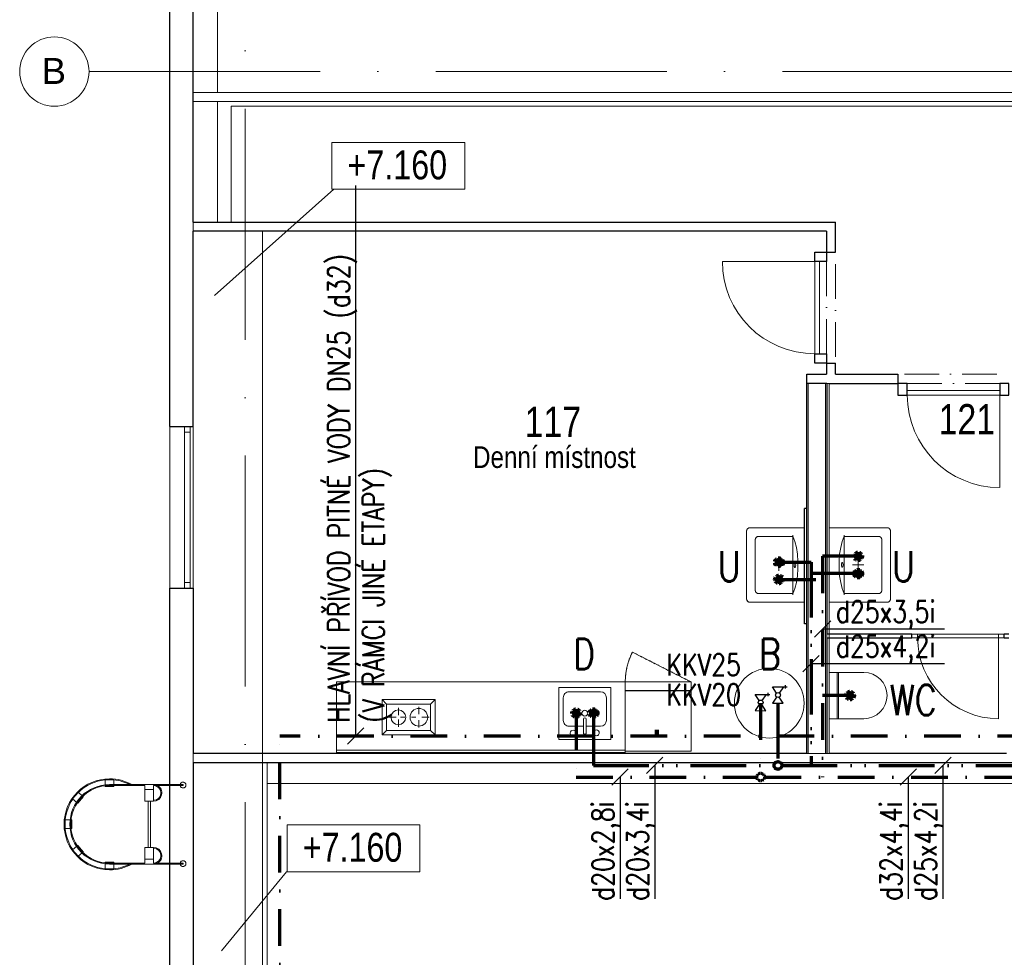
# Model space of a CAD drawing. Header units: millimetres. Extents: x -34728 to 839610, y -480656 to 464976.
# Tile 23 of 69: x 51856 to 60377, y 35121 to 43235. Entities that reach past the tile are written whole.
import ezdxf
from ezdxf.enums import TextEntityAlignment as Align

# ---------------------------------------------------------------- set-up
doc = ezdxf.new("R2010")
doc.units = ezdxf.units.MM
for name, pattern in [('A_CARA_07', [7, 5, -2]), ('ACAD_ISO12W100', [21, 12, -3, 0, -3, 0, -3]), ('ČERCHOVANÁ', [25.4, 12.7, -6.35, 0, -6.35]), ('Čerchovaná 20mm', [3000, 2000, -500, 0, -500]), ('Čerchovaná 3mm', [500, 300, -100, 0, -100]), ('ČERCHOVANÁ2', [12.7, 6.35, -3.175, 0, -3.175])]:
    doc.linetypes.add(name, pattern=pattern)
doc.layers.get('0').update_dxf_attribs({"color": 9})
for name, color, linetype, lineweight in [('CA_DVERE', 9, 'Continuous', 13), ('CA_DVERE18', 9, 'Continuous', 9), ('CA_DVERE25', 9, 'Continuous', 9), ('CA_DVERE_NEVHRA1', 9, 'Čerchovaná 3mm', 13), ('CA_KOTY', 9, 'Continuous', 9), ('CA_OKNA25', 9, 'Continuous', 13), ('CA_OSY', 9, 'ČERCHOVANÁ', 9), ('CA_PODLAHA25', 9, 'Continuous', 13), ('CA_POHHRA25', 9, 'Continuous', 13), ('CA_REZY', 9, 'Continuous', 25), ('CA_TEXT25', 9, 'Continuous', 9), ('CA_TEXT35', 9, 'Continuous', 9), ('CA_ZARIZPRED', 5, 'Continuous', 13), ('KCE POD', 9, 'Continuous', 25), ('KOTY', 3, 'Continuous', 25), ('TEXT25', 3, 'Continuous', 25), ('TEXT35', 1, 'Continuous', 35), ('z-svoda', 160, 'ČERCHOVANÁ2', 70), ('z-tepla', 240, 'ACAD_ISO12W100', 70)]:
    doc.layers.add(name, color=color, linetype=linetype, lineweight=lineweight)
doc.layers.add('Z-armatury', color=3, linetype='Continuous')
doc.styles.add('ARIAL', font='arial.ttf', dxfattribs={"width": 0.9})
doc.styles.add('Arial_1', font='arial.ttf', dxfattribs={"height": 450})
doc.styles.add('Arial_3', font='arial.ttf', dxfattribs={"width": 0.8, "height": 250})
doc.styles.add('Arial_4', font='arial.ttf', dxfattribs={"width": 0.8, "height": 350})
doc.styles.add('ROMANS', font='romans', dxfattribs={"width": 0.8})

# ---------------------------------------------------------------- blocks, each defined once
blk = doc.blocks.new('A$C23fc3b58')
at = {"layer": 'z-svoda', "ltscale": 3}
h = blk.add_hatch(color=256, dxfattribs=at)
h.dxf.hatch_style = 1
h.paths.add_polyline_path([(-37.5, 0, 1), (37.5, 0, 1)])
blk.add_circle((0, 0), 37.5, dxfattribs=at)
blk = doc.blocks.new('A$Ca77da7da')
at = {"layer": 'z-svoda', "ltscale": 3}
h = blk.add_hatch(color=256, dxfattribs=at)
h.dxf.hatch_style = 1
h.paths.add_polyline_path([(-112.5, 0, 1), (-37.5, 0, 1)])
at = {"layer": 'z-tepla', "ltscale": 2}
h = blk.add_hatch(color=256, dxfattribs=at)
h.dxf.hatch_style = 1
h.paths.add_polyline_path([(37.5, 0, 1), (112.5, 0, 1)])
at = {"layer": 'z-svoda', "ltscale": 3}
blk.add_circle((-75, 0), 37.5, dxfattribs=at)
at = {"layer": 'z-tepla', "ltscale": 2}
blk.add_circle((75, 0), 37.5, dxfattribs=at)
blk = doc.blocks.new('*U60')
at = {"color": 0, "linetype": 'ByBlock', "ltscale": 10}
for p, q in [((0, 41.25), (0, -41.25)), ((46.851074, 10.328292), (0, 41.25)), ((78.148927, 10.328292), (125, 41.25)), ((125, 41.25), (125, -41.25)), ((0, -41.25), (46.851074, -10.328292)), ((125, -41.25), (78.148927, -10.328292))]:
    blk.add_line(p, q, dxfattribs=at)
blk.add_circle((62.5, 0), 18.75, dxfattribs=at)
blk = doc.blocks.new('A$C151D04A8')
at = {"layer": 'Z-armatury', "ltscale": 10}
for p, q in [((38.9, -117.1), (66.6, -117.1)), ((52.8, -129.5), (52.8, -104.7))]:
    blk.add_line(p, q, dxfattribs=at)
at = {"layer": 'Z-armatury', "ltscale": 10, "xscale": -0.9375000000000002, "yscale": 0.9375000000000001, "zscale": 0.9374999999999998, "rotation": 90.11249089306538}
blk.add_blockref('*U60', (0, 0), dxfattribs=at)
blk = doc.blocks.new('Waschbecken 02 645 x 550 - Waschbecken-807663-PŮDORYS _6_160  _ vestvek V1')
at = {"layer": 'CA_ZARIZPRED'}
for p, q in [((-200, 250), (-200, 150)), ((103.2, 172.3), (103.2, 167.7)), ((143.2, 167.7), (143.2, 172.3)), ((445.8, 150), (445.8, 250)), ((-200, 150), (-200, -220)), ((-135, 150), (-125.6, 150)), ((-125, 150), (-125.3, 150)), ((-125, -145), (-125, 150)), ((370.8, 150), (-125, 150)), ((370.8, 150), (370.8, -145)), ((371.1, 150), (370.8, 150)), ((371.4, 150), (380.8, 150)), ((445.8, -220), (445.8, 150)), ((72.9, 30), (172.9, 30)), ((122.9, -20), (122.9, 80)), ((-170, -250), (415.8, -250)), ((340.8, -175), (-95, -175))]:
    blk.add_line(p, q, dxfattribs=at)
at = {"layer": 'CA_ZARIZPRED', "flags": 128}
for points in [[(-125.6, 150), (-80.9, 167.1), (-28.5, 180.6), (29.7, 189.9), (91.4, 194.6), (154.4, 194.6), (216.1, 189.9), (274.3, 180.6), (326.7, 167.1), (371.4, 150)], [(-95, -175), (-96.2, -175), (-97.4, -174.9), (-98.6, -174.8), (-99.8, -174.6), (-101, -174.4), (-102.1, -174.1), (-103.3, -173.8), (-104.4, -173.5), (-105.6, -173.1), (-106.7, -172.6), (-107.8, -172.1), (-108.9, -171.6), (-109.9, -171), (-110.9, -170.4), (-111.9, -169.8), (-112.9, -169.1), (-113.9, -168.3), (-114.8, -167.6), (-115.7, -166.7), (-116.5, -165.9), (-117.3, -165), (-118.1, -164.1), (-118.9, -163.2), (-119.6, -162.2), (-120.2, -161.2), (-120.9, -160.2), (-121.5, -159.1), (-122, -158.1), (-122.5, -157), (-123, -155.9), (-123.4, -154.7), (-123.7, -153.6), (-124.1, -152.4), (-124.3, -151.3), (-124.6, -150.1), (-124.7, -148.9), (-124.9, -147.7), (-125, -146.5), (-125, -145.3), (-125, -145)], [(370.8, -145), (370.8, -146.2), (370.7, -147.4), (370.6, -148.6), (370.4, -149.8), (370.2, -151), (369.9, -152.1), (369.6, -153.3), (369.3, -154.4), (368.9, -155.6), (368.4, -156.7), (367.9, -157.8), (367.4, -158.9), (366.8, -159.9), (366.2, -160.9), (365.5, -161.9), (364.8, -162.9), (364.1, -163.9), (363.3, -164.8), (362.5, -165.7), (361.7, -166.5), (360.8, -167.3), (359.9, -168.1), (359, -168.9), (358, -169.6), (357, -170.2), (356, -170.9), (354.9, -171.5), (353.9, -172), (352.8, -172.5), (351.7, -173), (350.5, -173.4), (349.4, -173.7), (348.2, -174.1), (347.1, -174.3), (345.9, -174.6), (344.7, -174.7), (343.5, -174.9), (342.3, -175), (341.1, -175), (340.8, -175)], [(-200, -220), (-200, -221.2), (-199.9, -222.4), (-199.8, -223.6), (-199.6, -224.8), (-199.4, -226), (-199.1, -227.1), (-198.8, -228.3), (-198.5, -229.4), (-198.1, -230.6), (-197.6, -231.7), (-197.1, -232.8), (-196.6, -233.9), (-196, -234.9), (-195.4, -235.9), (-194.8, -236.9), (-194.1, -237.9), (-193.3, -238.9), (-192.6, -239.8), (-191.7, -240.7), (-190.9, -241.5), (-190, -242.3), (-189.1, -243.1), (-188.2, -243.9), (-187.2, -244.6), (-186.2, -245.2), (-185.2, -245.9), (-184.1, -246.5), (-183.1, -247), (-182, -247.5), (-180.9, -248), (-179.7, -248.4), (-178.6, -248.7), (-177.4, -249.1), (-176.3, -249.3), (-175.1, -249.6), (-173.9, -249.7), (-172.7, -249.9), (-171.5, -250), (-170.3, -250), (-170, -250)], [(415.8, -250), (417, -250), (418.2, -249.9), (419.4, -249.8), (420.6, -249.6), (421.7, -249.4), (422.9, -249.1), (424.1, -248.8), (425.2, -248.5), (426.4, -248.1), (427.5, -247.6), (428.6, -247.1), (429.6, -246.6), (430.7, -246), (431.7, -245.4), (432.7, -244.8), (433.7, -244.1), (434.6, -243.3), (435.6, -242.6), (436.5, -241.7), (437.3, -240.9), (438.1, -240), (438.9, -239.1), (439.7, -238.2), (440.4, -237.2), (441, -236.2), (441.7, -235.2), (442.2, -234.1), (442.8, -233.1), (443.3, -232), (443.7, -230.9), (444.2, -229.7), (444.5, -228.6), (444.8, -227.4), (445.1, -226.3), (445.3, -225.1), (445.5, -223.9), (445.7, -222.7), (445.7, -221.5), (445.8, -220.3), (445.8, -220)]]:
    blk.add_lwpolyline(points, dxfattribs=at)
at = {"layer": 'CA_ZARIZPRED'}
for centre, start, end in [((-95, -145), 180, 195), ((340.8, -145), 345, 0), ((-170, -220), 180, 195), ((-170, -220), 210, 225), ((-170, -220), 255, 270), ((-95, -145), 255, 270), ((340.8, -145), 270, 285), ((415.8, -220), 270, 285), ((415.8, -220), 300.3334, 315), ((415.8, -220), 345, 0)]:
    blk.add_arc(centre, 30, start, end, dxfattribs=at)
for start_param, end_param in [(3.142504, 6.284097), (0.000912, 3.142504)]:
    blk.add_ellipse((123.2, 167.7), major_axis=(-20, 0), ratio=0.352391, start_param=start_param, end_param=end_param, dxfattribs=at)
blk = doc.blocks.new('M_Chladnička - 600 x 660mm-807744-PŮDORYS _6_160  _ vestvek V1')
at = {"layer": 'CA_ZARIZPRED', "color": 9}
for p, q in [((-338.8, -257.6), (-338.8, 266.2)), ((-338.8, 266.2), (231.2, 266.2)), ((231.2, 266.2), (231.2, -257.6)), ((231.2, -257.6), (-338.8, -257.6)), ((-338.8, -257.6), (-338.8, -333.8)), ((231.2, -257.6), (-338.8, -257.6)), ((231.2, -260.8), (-338.8, -260.8)), ((-338.8, -260.8), (-338.8, -333.8)), ((-338.8, -333.8), (231.2, -333.8)), ((-338.8, -333.8), (231.2, -333.8)), ((231.2, -333.8), (231.2, -257.6)), ((231.2, -333.8), (231.2, -260.8))]:
    blk.add_line(p, q, dxfattribs=at)
at = {"layer": 'CA_ZARIZPRED', "color": 9, "linetype": 'A_CARA_07', "lineweight": 9}
blk.add_line((169.3, -592.1), (-338.8, -333.8), dxfattribs=at)
blk.add_arc((-338.8, -333.8), 570, 333.05584, 0, dxfattribs=at)
blk = doc.blocks.new('CZ-Dveře_otočné_jednokřídlé_OCZ - CZ-Dveře_otočné_jednokřídlé_900-2375230-PŮDORYS _6_160  _ vestvek V1')
at = {"layer": 'CA_DVERE18'}
blk.add_line((400, 140), (400, 940), dxfattribs=at)
blk.add_arc((400, 140), 800, 90, 180, dxfattribs=at)
at = {"layer": 'CA_DVERE25', "lineweight": 25}
for p, q in [((-480, 40), (-480, 140)), ((-480, 140), (-400, 140)), ((-400, 140), (-400, 40)), ((400, 40), (400, 140)), ((400, 140), (480, 140)), ((480, 140), (480, 40)), ((-400, 40), (-480, 40)), ((480, 40), (400, 40))]:
    blk.add_line(p, q, dxfattribs=at)
at = {"layer": 'CA_DVERE25'}
for p, q in [((-400, 100), (-400, 140)), ((-400, 140), (400, 140)), ((400, 100), (-400, 100)), ((400, 140), (400, 100))]:
    blk.add_line(p, q, dxfattribs=at)
at = {"layer": 'CA_DVERE_NEVHRA1'}
for p, q in [((-400, 40), (400, 40)), ((-425, -40), (425, -40))]:
    blk.add_line(p, q, dxfattribs=at)
blk = doc.blocks.new('Žebřík s ochrannou klecí - Standardní-1797128-PŮDORYS _6_160  _ vestvek V1')
at = {"layer": 'CA_ZARIZPRED', "color": 9}
for p, q in [((-219.4, 955), (-276.9, 906.8)), ((-219.4, 955), (-190.3, 920.3)), ((-37.5, 976.7), (-37.5, 1021.2)), ((37.5, 1021.2), (-37.5, 1021.2)), ((37.5, 971.2), (-37.5, 971.2)), ((-37.5, 971.2), (-37.5, 963.2)), ((-37.5, 963.2), (37.5, 963.2)), ((37.5, 1021.2), (37.5, 976.7)), ((37.5, 963.2), (37.5, 971.2)), ((190.3, 920.3), (219.4, 955)), ((276.8, 906.8), (219.4, 955)), ((-248.1, 872.5), (-276.9, 906.8)), ((-187.3, 916.7), (-244.7, 868.5)), ((-244.7, 868.5), (-239.6, 862.3)), ((-239.6, 862.3), (-182.1, 910.6)), ((-182.1, 910.6), (-187.3, 916.7)), ((187.2, 916.7), (182.1, 910.6)), ((182.1, 910.6), (239.6, 862.4)), ((244.7, 868.5), (187.2, 916.7)), ((239.6, 862.4), (244.7, 868.5)), ((276.8, 906.8), (248.1, 872.6)), ((-386, 672.7), (-340.6, 672.7)), ((-386, 672.7), (-386, 597.7)), ((-344, 597.7), (-386, 597.7)), ((-344, 635.2), (-344, 0)), ((-328, 672.7), (-336, 672.7)), ((-336, 672.7), (-336, 597.7)), ((-336, 330.2), (-336, 635.2)), ((-336, 597.7), (-328, 597.7)), ((-328, 597.7), (-328, 672.7)), ((336, 672.7), (326, 672.7)), ((326, 672.7), (326, 597.7)), ((326, 597.7), (336, 597.7)), ((336, 597.7), (336, 672.7)), ((336, 635.2), (336, 330.2)), ((340.6, 672.7), (386, 672.7)), ((344, 0), (344, 635.2)), ((386, 597.7), (344, 597.7)), ((386, 597.7), (386, 672.7)), ((-301.6, 330.2), (-336, 330.2)), ((-301.6, 255.2), (-301.6, 330.2)), ((-301.6, 330.2), (-200, 330.2)), ((-200, 330.2), (-200, 255.2)), ((200, 302.7), (-200, 302.7)), ((-200, 282.7), (200, 282.7)), ((200, 330.2), (301.6, 330.2)), ((200, 330.2), (200, 255.2)), ((336, 330.2), (301.6, 330.2)), ((301.6, 330.2), (301.6, 255.2)), ((-336, 0), (-336, 255.2)), ((-336, 255.2), (-301.6, 255.2)), ((-200, 255.2), (-301.6, 255.2)), ((301.6, 255.2), (200, 255.2)), ((301.6, 255.2), (336, 255.2)), ((336, 255.2), (336, 0)), ((-336, 0), (-344, 0)), ((336, 0), (344, 0))]:
    blk.add_line(p, q, dxfattribs=at)
for centre, radius, start, end in [((0, 635.2), 394, 360, 180), ((0, 635.2), 344, 0, 180), ((0, 635.2), 336, 0, 180), ((0, 635.2), 386, 95.59421, 124.41063), ((0, 635.2), 336, 105.72409, 105.88235), ((0, 635.2), 386, 55.59421, 84.40579), ((0, 635.2), 386, 135.59905, 174.40579), ((0, 635.2), 386, 5.59421, 44.40579), ((0, 635.2), 394, 180, 209.17833), ((0, 635.2), 386, 185.59324, 206.62695), ((0, 635.2), 394, 330.82167, 0), ((0, 635.2), 386, 333.37305, 354.40676), ((-272, 255.2), 72, 206.08682, 360), ((-272, 255.2), 64, 180, 0), ((272, 255.2), 72, 180, 333.91318), ((272, 255.2), 64, 180, 360), ((-340, 0), 25.4, 99.13206, 270), ((-340, 0), 25.4, 175.52227, 180), ((-340, 0), 25.4, 160.82713, 165), ((-340, 0), 25.4, 146.15005, 152.92135), ((-340, 0), 25.4, 131.48541, 135), ((-340, 0), 25.4, 116.82975, 123.61263), ((-340, 0), 25.4, 102.1779, 108.94642), ((-340, 0), 25.4, 270, 81.0107), ((-340, 0), 25.4, 71.10594, 77.89037), ((-340, 0), 25.4, 56.43694, 63.2327), ((-340, 0), 25.4, 45, 48.57102), ((-340, 0), 25.4, 27.12057, 33.90036), ((-340, 0), 25.4, 15, 19.21726), ((-340, 0), 25.4, 0, 4.51611), ((340, 0), 25.4, 98.9893, 270), ((340, 0), 25.4, 175.48389, 180), ((340, 0), 25.4, 160.78274, 165), ((340, 0), 25.4, 146.09964, 152.87943), ((340, 0), 25.4, 131.42898, 135), ((340, 0), 25.4, 116.7673, 123.56306), ((340, 0), 25.4, 102.10963, 108.89406), ((340, 0), 25.4, 270, 80.86794), ((340, 0), 25.4, 71.05358, 77.8221), ((340, 0), 25.4, 56.38737, 63.17025), ((340, 0), 25.4, 45, 48.51459), ((340, 0), 25.4, 27.07865, 33.84995), ((340, 0), 25.4, 15, 19.17287), ((340, 0), 25.4, 0, 4.47773), ((-340, 0), 25.4, 190.24512, 195), ((-340, 0), 25.4, 205.0139, 210), ((-340, 0), 25.4, 219.86758, 225), ((-340, 0), 25.4, 234.90746, 240), ((-340, 0), 25.4, 300, 305.10674), ((-340, 0), 25.4, 315, 320.15273), ((-340, 0), 25.4, 330, 335.01245), ((-340, 0), 25.4, 345, 349.78725), ((340, 0), 25.4, 190.21275, 195), ((340, 0), 25.4, 204.98755, 210), ((340, 0), 25.4, 219.84727, 225), ((340, 0), 25.4, 234.89326, 240), ((340, 0), 25.4, 300, 305.09254), ((340, 0), 25.4, 315, 320.13242), ((340, 0), 25.4, 330, 334.9861), ((340, 0), 25.4, 345, 349.75488)]:
    blk.add_arc(centre, radius, start, end, dxfattribs=at)
blk = doc.blocks.new('HP_1x1 - 1500x1500-2416460-PŮDORYS _6_160  _ vestvek V1')
at = {"layer": 'CA_OKNA25', "lineweight": 9}
for p, q in [((-700, -25), (700, -25)), ((-700, -25), (-700, -75)), ((-700, -75), (700, -75)), ((-650, -25), (-650, -75)), ((650, -25), (650, -75)), ((700, -25), (700, -75))]:
    blk.add_line(p, q, dxfattribs=at)
blk = doc.blocks.new('Kuchyňská linka_ malá1 - 1372mm-2331933-PŮDORYS _6_160  _ vestvek V1')
at = {"layer": 'CA_ZARIZPRED', "linetype": 'A_CARA_07', "lineweight": 9}
blk.add_line((-1231.3, -610), (1268.7, -610), dxfattribs=at)
blk = doc.blocks.new('M_Deska linky s výlevkou1 - Hloubka 600mm 2-2334104-PŮDORYS _6_160  _ vestvek V1')
at = {"layer": 'CA_ZARIZPRED', "color": 9, "lineweight": 9}
for p, q in [((1299.5, 0), (-1200.5, 0)), ((-1200.5, 0), (-1200.5, -10)), ((1299.5, -610), (1299.5, 0)), ((-1200.5, -19.1), (1299.5, -19.1)), ((-1200.5, -610), (1299.5, -610))]:
    blk.add_line(p, q, dxfattribs=at)
blk = doc.blocks.new('M_Kuchyňský dřez_ ostrůvek - 450 x 450mm-807841-PŮDORYS _6_160  _ vestvek V1')
at = {"layer": 'CA_ZARIZPRED'}
for p, q in [((240.7, 227.3), (-209.3, 227.3)), ((-209.3, 227.3), (-209.3, -222.7)), ((240.7, -222.7), (240.7, 227.3)), ((3, 113), (-120.4, 113)), ((3, 170.2), (3, 53.1)), ((28.4, 170.2), (28.4, 53.1)), ((151.8, 113), (28.4, 113)), ((-171.2, 62.2), (-171.2, -133.8)), ((202.6, -133.8), (202.6, 62.2)), ((-209.3, -222.7), (240.7, -222.7)), ((-120.4, -184.6), (151.8, -184.6))]:
    blk.add_line(p, q, dxfattribs=at)
for centre, radius, start, end in [((-84.3, 170.2), 25.4, 360, 180), ((15.7, 170.2), 12.7, 360, 180), ((117.3, 172.3), 25.4, 360, 180), ((117.3, 172.3), 25.4, 180, 0), ((-120.4, 62.2), 50.8, 90, 180), ((-84.3, 170.2), 25.4, 180, 0), ((151.8, 62.2), 50.8, 360, 90), ((15.7, 0), 25.4, 360, 180), ((15.7, 0), 25.4, 180, 0), ((15.7, 53.1), 12.7, 180, 0), ((-120.4, -133.8), 50.8, 180, 270), ((151.8, -133.8), 50.8, 270, 0)]:
    blk.add_arc(centre, radius, start, end, dxfattribs=at)
blk = doc.blocks.new('M_Sporák_ 2 jedn_ - 305 x 457mm-807844-PŮDORYS _6_160  _ vestvek V1')
at = {"layer": 'CA_ZARIZPRED', "color": 9}
for p, q in [((-76.3, 258.7), (-38.2, 220.6)), ((-76.3, -198.3), (-76.3, 258.7)), ((-76.3, 258.7), (228.7, 258.7)), ((228.7, 258.7), (190.6, 220.6)), ((228.7, 258.7), (228.7, -198.3)), ((-38.2, -160.2), (-38.2, 220.6)), ((-38.2, 220.6), (190.6, 220.6)), ((76.2, 144.4), (76.2, 207.9)), ((190.6, 220.6), (190.6, -160.2)), ((50.8, 119), (-12.7, 119)), ((76.2, 93.6), (76.2, 55.6)), ((101.6, 119), (165.1, 119)), ((57.2, -58.6), (-6.3, -58.6)), ((76.2, -39.5), (76.2, -1.5)), ((76.2, -77.6), (76.2, -141.1)), ((95.3, -58.6), (158.8, -58.6)), ((-76.3, -198.3), (-38.2, -160.2)), ((190.6, -160.2), (-38.2, -160.2)), ((228.7, -198.3), (190.6, -160.2)), ((228.7, -198.3), (-76.3, -198.3))]:
    blk.add_line(p, q, dxfattribs=at)
for centre, radius, start, end in [((76.2, 119), 76.2, 360, 180), ((76.2, 119), 76.2, 180, 0), ((76.2, -58.6), 63.5, 360, 180), ((76.2, -58.6), 63.5, 180, 0)]:
    blk.add_arc(centre, radius, start, end, dxfattribs=at)
blk = doc.blocks.new('HP_Jednokridle-oboustrana-zaruben1 - 700x1970-1359875-PŮDORYS _6_160  _ vestvek V1')
at = {"layer": 'CA_DVERE'}
for p, q in [((-370, 15), (-370, 715)), ((-420, 15), (-370, 15)), ((-370, 15), (-370, -15)), ((-370, 15), (330, 15)), ((330, 15), (330, -15)), ((330, 15), (380, 15)), ((-420, -15), (-370, -15)), ((-370, -15), (330, -15)), ((330, -15), (380, -15))]:
    blk.add_line(p, q, dxfattribs=at)
blk.add_arc((-370, 15), 700, 0, 90, dxfattribs=at)
at = {"layer": 'CA_DVERE_NEVHRA1'}
for p, q in [((-370, 15), (330, 15)), ((330, -15), (-370, -15))]:
    blk.add_line(p, q, dxfattribs=at)
blk = doc.blocks.new('WC 01 - WC-807661-PŮDORYS _6_160  _ vestvek V1')
at = {"layer": 'CA_ZARIZPRED'}
for p, q in [((-200, 280), (-200, 210)), ((200, 210), (200, 280)), ((-200, 210), (200, 210)), ((-200, 200), (-200, 210)), ((200, 200), (-200, 200)), ((-200, 200), (-200, -20)), ((200, 210), (200, 200)), ((200, -20), (200, 200))]:
    blk.add_line(p, q, dxfattribs=at)
blk.add_arc((0, -20), 200, 180, 360, dxfattribs=at)
blk = doc.blocks.new('Waschbecken 02 645 x 550 - Waschbecken-V2-PŮDORYS _6_160  _ vestvek V1')
at = {"layer": 'CA_ZARIZPRED'}
for p, q in [((-200, 280), (-200, 150)), ((445.8, 150), (445.8, 280)), ((103.2, 172.3), (103.2, 167.7)), ((143.2, 167.7), (143.2, 172.3)), ((-200, 150), (-200, -220)), ((-135, 150), (-125.6, 150)), ((-125, 150), (-125.3, 150)), ((-125, -145), (-125, 150)), ((370.8, 150), (-125, 150)), ((370.8, 150), (370.8, -145)), ((371.1, 150), (370.8, 150)), ((371.4, 150), (380.8, 150)), ((445.8, -220), (445.8, 150)), ((72.9, 30), (172.9, 30)), ((122.9, -20), (122.9, 80)), ((-170, -250), (415.8, -250)), ((340.8, -175), (-95, -175))]:
    blk.add_line(p, q, dxfattribs=at)
at = {"layer": 'CA_ZARIZPRED', "flags": 128}
for points in [[(-125.6, 150), (-80.9, 167.1), (-28.5, 180.6), (29.7, 189.9), (91.4, 194.6), (154.4, 194.6), (216.1, 189.9), (274.3, 180.6), (326.7, 167.1), (371.4, 150)], [(-95, -175), (-96.2, -175), (-97.4, -174.9), (-98.6, -174.8), (-99.8, -174.6), (-101, -174.4), (-102.1, -174.1), (-103.3, -173.8), (-104.4, -173.5), (-105.6, -173.1), (-106.7, -172.6), (-107.8, -172.1), (-108.9, -171.6), (-109.9, -171), (-110.9, -170.4), (-111.9, -169.8), (-112.9, -169.1), (-113.9, -168.3), (-114.8, -167.6), (-115.7, -166.7), (-116.5, -165.9), (-117.3, -165), (-118.1, -164.1), (-118.9, -163.2), (-119.6, -162.2), (-120.2, -161.2), (-120.9, -160.2), (-121.5, -159.1), (-122, -158.1), (-122.5, -157), (-123, -155.9), (-123.4, -154.7), (-123.7, -153.6), (-124.1, -152.4), (-124.3, -151.3), (-124.6, -150.1), (-124.7, -148.9), (-124.9, -147.7), (-125, -146.5), (-125, -145.3), (-125, -145)], [(370.8, -145), (370.8, -146.2), (370.7, -147.4), (370.6, -148.6), (370.4, -149.8), (370.2, -151), (369.9, -152.1), (369.6, -153.3), (369.3, -154.4), (368.9, -155.6), (368.4, -156.7), (367.9, -157.8), (367.4, -158.9), (366.8, -159.9), (366.2, -160.9), (365.5, -161.9), (364.8, -162.9), (364.1, -163.9), (363.3, -164.8), (362.5, -165.7), (361.7, -166.5), (360.8, -167.3), (359.9, -168.1), (359, -168.9), (358, -169.6), (357, -170.2), (356, -170.9), (354.9, -171.5), (353.9, -172), (352.8, -172.5), (351.7, -173), (350.5, -173.4), (349.4, -173.7), (348.2, -174.1), (347.1, -174.3), (345.9, -174.6), (344.7, -174.7), (343.5, -174.9), (342.3, -175), (341.1, -175), (340.8, -175)], [(-200, -220), (-200, -221.2), (-199.9, -222.4), (-199.8, -223.6), (-199.6, -224.8), (-199.4, -226), (-199.1, -227.1), (-198.8, -228.3), (-198.5, -229.4), (-198.1, -230.6), (-197.6, -231.7), (-197.1, -232.8), (-196.6, -233.9), (-196, -234.9), (-195.4, -235.9), (-194.8, -236.9), (-194.1, -237.9), (-193.3, -238.9), (-192.6, -239.8), (-191.7, -240.7), (-190.9, -241.5), (-190, -242.3), (-189.1, -243.1), (-188.2, -243.9), (-187.2, -244.6), (-186.2, -245.2), (-185.2, -245.9), (-184.1, -246.5), (-183.1, -247), (-182, -247.5), (-180.9, -248), (-179.7, -248.4), (-178.6, -248.7), (-177.4, -249.1), (-176.3, -249.3), (-175.1, -249.6), (-173.9, -249.7), (-172.7, -249.9), (-171.5, -250), (-170.3, -250), (-170, -250)], [(415.8, -250), (417, -250), (418.2, -249.9), (419.4, -249.8), (420.6, -249.6), (421.7, -249.4), (422.9, -249.1), (424.1, -248.8), (425.2, -248.5), (426.4, -248.1), (427.5, -247.6), (428.6, -247.1), (429.6, -246.6), (430.7, -246), (431.7, -245.4), (432.7, -244.8), (433.7, -244.1), (434.6, -243.3), (435.6, -242.6), (436.5, -241.7), (437.3, -240.9), (438.1, -240), (438.9, -239.1), (439.7, -238.2), (440.4, -237.2), (441, -236.2), (441.7, -235.2), (442.2, -234.1), (442.8, -233.1), (443.3, -232), (443.7, -230.9), (444.2, -229.7), (444.5, -228.6), (444.8, -227.4), (445.1, -226.3), (445.3, -225.1), (445.5, -223.9), (445.7, -222.7), (445.7, -221.5), (445.8, -220.3), (445.8, -220)]]:
    blk.add_lwpolyline(points, dxfattribs=at)
at = {"layer": 'CA_ZARIZPRED'}
for centre, start, end in [((-95, -145), 180, 195), ((340.8, -145), 345, 0), ((-170, -220), 180, 195), ((-170, -220), 210, 225), ((-170, -220), 255, 270), ((-95, -145), 255, 270), ((340.8, -145), 270, 285), ((415.8, -220), 270, 285), ((415.8, -220), 300, 315), ((415.8, -220), 345, 0)]:
    blk.add_arc(centre, 30, start, end, dxfattribs=at)
for start_param, end_param in [(3.142504, 6.284097), (0.000912, 3.142504)]:
    blk.add_ellipse((123.2, 167.7), major_axis=(-20, 0), ratio=0.352391, start_param=start_param, end_param=end_param, dxfattribs=at)
blk = doc.blocks.new('CZ-Dveře_otočné_jednokřídlé_OCZ - CZ-Dveře_otočné_jednokřídlé_900-2406754-PŮDORYS _6_160  _ vestvek V1')
at = {"layer": 'CA_DVERE18'}
blk.add_line((400, -140), (400, -940), dxfattribs=at)
blk.add_arc((400, -140), 800, 180, 270, dxfattribs=at)
at = {"layer": 'CA_DVERE25', "lineweight": 25}
for p, q in [((-400, -40), (-480, -40)), ((-480, -40), (-480, -140)), ((-400, -140), (-400, -40)), ((480, -40), (400, -40)), ((400, -40), (400, -140)), ((480, -140), (480, -40)), ((-480, -140), (-400, -140)), ((400, -140), (480, -140))]:
    blk.add_line(p, q, dxfattribs=at)
at = {"layer": 'CA_DVERE25'}
for p, q in [((400, -100), (-400, -100)), ((-400, -100), (-400, -140)), ((-400, -140), (400, -140)), ((400, -140), (400, -100))]:
    blk.add_line(p, q, dxfattribs=at)
at = {"layer": 'CA_DVERE_NEVHRA1'}
for p, q in [((-425, 40), (425, 40)), ((-400, -40), (400, -40))]:
    blk.add_line(p, q, dxfattribs=at)
blk = doc.blocks.new('Osnova - Bublina osnovy 12mm-4850-PŮDORYS _6_160  _ vestvek V1')
at = {"layer": 'CA_TEXT35'}
blk.add_circle((0, 0), 6, dxfattribs=at)
blk = doc.blocks.new('Výškové kóty - Obdélník kolem výškové kóty-410351-PŮDORYS _6_160  _ vestvek V1')
at = {"layer": 'CA_KOTY'}
for p, q in [((6.604, 4.063), (-4.896, 4.063)), ((-4.896, 0), (-4.896, 4.063)), ((-4.896, 4.063), (6.604, 4.063)), ((6.604, 4.063), (6.604, 0)), ((6.604, 0), (-4.896, 0))]:
    blk.add_line(p, q, dxfattribs=at)
blk = doc.blocks.new('A$C06b9d8cb')
at = {"layer": 'CA_KOTY'}
for p, q in [((-265.9, 11062.1), (767.8, 11981.1)), ((767.8, 11981.1), (1410.9, 11981.1)), ((-204.4, 5392.5), (358.2, 6076.1)), ((358.2, 6076.1), (1023.1, 6076.1))]:
    blk.add_line(p, q, dxfattribs=at)
at = {"layer": 'CA_OSY', "linetype": 'Čerchovaná 20mm'}
for p, q in [((0, -1322.4), (0, 17258.3)), ((-1350.6, 13000), (19233.8, 13000))]:
    blk.add_line(p, q, dxfattribs=at)
at = {"layer": 'CA_PODLAHA25'}
for p, q in [((-240, 14699.8), (-240, 12820.1)), ((-240, 12740.1), (-240, 11697.6)), ((17165, 12700.1), (-120, 12700.1)), ((-120, 12700.1), (-120, 11697.6)), ((150, -400), (150, 11617.6)), ((-450, 9929.8), (-450, 7020)), ((15850, 6840), (190, 6840))]:
    blk.add_line(p, q, dxfattribs=at)
at = {"layer": 'CA_POHHRA25'}
for p, q in [((-450, 12820.1), (17275, 12820.1)), ((17195, 12740.1), (-450, 12740.1)), ((-450, 11697.6), (-450, 11617.6)), ((4872.5, 10300), (4872.5, 7100)), ((5022.5, 10300), (5022.5, 7100)), ((5055, 10300), (5035, 10300)), ((-650, 8529.8), (-650, 9929.8)), ((5035, 8100), (5035, 8130)), ((5055, 7100), (4860, 7100)), ((190, 7020), (190, -400))]:
    blk.add_line(p, q, dxfattribs=at)
blk.add_circle((4536.2, 7534.3), 301.8, dxfattribs=at)
at = {"layer": 'CA_REZY'}
for p, q in [((-650, 9929.8), (-650, 14699.8)), ((-450, 11697.6), (-450, 14699.8)), ((-450, 11697.6), (5110, 11697.6)), ((5110, 11437.6), (5110, 11697.6)), ((-450, 9929.8), (-450, 11617.6)), ((5030, 11617.6), (-450, 11617.6)), ((5030, 11617.6), (5030, 11437.6)), ((5030, 11437.6), (5110, 11437.6)), ((5030, 10477.6), (5030, 10380)), ((5030, 10477.6), (5110, 10477.6)), ((5110, 10380), (5110, 10477.6)), ((4860, 7100), (4860, 10380)), ((4860, 10380), (5030, 10380)), ((5110, 10380), (5650, 10380)), ((5650, 10380), (5650, 10300)), ((5035, 10300), (4860, 10300)), ((5035, 10300), (5035, 8130)), ((5055, 10300), (5650, 10300)), ((-650, 9929.8), (-450, 9929.8)), ((4840, 8220), (4840, 9220)), ((4860, 9220), (4840, 9220)), ((-650, 6829.8), (-650, 8529.8)), ((-650, 8529.8), (-450, 8529.8)), ((-450, 8529.8), (-450, 7100)), ((4860, 8220), (4840, 8220)), ((5770, 8130), (5035, 8130)), ((5035, 8100), (5770, 8100)), ((5035, 8100), (5035, 7100)), ((5770, 8100), (5770, 8130)), ((6610, 8130), (6570, 8130)), ((6570, 8100), (6570, 8130)), ((6570, 8100), (6610, 8100)), ((4860, 7100), (-450, 7100)), ((6590, 7100), (5055, 7100)), ((-450, 7020), (-450, -400)), ((-450, 7020), (12480, 7020)), ((-650, 6149.8), (-650, 6821.8)), ((-650, -600), (-650, 6141.8))]:
    blk.add_line(p, q, dxfattribs=at)
at = {"layer": 'CA_REZY', "lineweight": 9}
blk.add_line((5055, 10300), (5055, 7100), dxfattribs=at)
at = {"layer": 'CA_DVERE', "rotation": 180}
blk.add_blockref('HP_Jednokridle-oboustrana-zaruben1 - 700x1970-1359875-PŮDORYS _6_160  _ vestvek V1', (6150, 8115), dxfattribs=at)
at = {"layer": 'CA_DVERE_NEVHRA1', "rotation": 90}
blk.add_blockref('CZ-Dveře_otočné_jednokřídlé_OCZ - CZ-Dveře_otočné_jednokřídlé_900-2375230-PŮDORYS _6_160  _ vestvek V1', (5070, 10957.6), dxfattribs=at)
at = {"layer": 'CA_DVERE_NEVHRA1'}
blk.add_blockref('CZ-Dveře_otočné_jednokřídlé_OCZ - CZ-Dveře_otočné_jednokřídlé_900-2406754-PŮDORYS _6_160  _ vestvek V1', (6130, 10340), dxfattribs=at)
at = {"layer": 'CA_KOTY', "extrusion": (0, 0, -1), "xscale": 99.99999999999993, "yscale": 99.99999999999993, "zscale": 99.99999999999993}
for p in [(-1410.9, 11981.1), (-1023.1, 6076.1)]:
    blk.add_blockref('Výškové kóty - Obdélník kolem výškové kóty-410351-PŮDORYS _6_160  _ vestvek V1', p, dxfattribs=at)
at = {"layer": 'CA_OKNA25', "lineweight": 9, "rotation": 90}
blk.add_blockref('HP_1x1 - 1500x1500-2416460-PŮDORYS _6_160  _ vestvek V1', (-550, 9229.8), dxfattribs=at)
at = {"layer": 'CA_TEXT35', "xscale": 49.99999999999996, "yscale": 49.99999999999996, "zscale": 49.99999999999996, "rotation": 270}
blk.add_blockref('Osnova - Bublina osnovy 12mm-4850-PŮDORYS _6_160  _ vestvek V1', (-1650.6, 13000), dxfattribs=at)
at = {"layer": 'CA_ZARIZPRED'}
for name, p, rotation in [('Waschbecken 02 645 x 550 - Waschbecken-807663-PŮDORYS _6_160  _ vestvek V1', (4590, 8852.9), 270), ('Waschbecken 02 645 x 550 - Waschbecken-V2-PŮDORYS _6_160  _ vestvek V1', (5335, 8607.1), 90), ('WC 01 - WC-807661-PŮDORYS _6_160  _ vestvek V1', (5335, 7600), 90), ('M_Kuchyňský dřez_ ostrůvek - 450 x 450mm-807841-PŮDORYS _6_160  _ vestvek V1', (2955.6, 7447.9), 180), ('M_Sporák_ 2 jedn_ - 305 x 457mm-807844-PŮDORYS _6_160  _ vestvek V1', (1384.7, 7488.7), 270), ('Žebřík s ochrannou klecí - Standardní-1797128-PŮDORYS _6_160  _ vestvek V1', (-537.3, 6485.8), 90)]:
    blk.add_blockref(name, p, dxfattribs=dict(at, rotation=rotation))
at = {"layer": 'CA_ZARIZPRED', "linetype": 'A_CARA_07', "lineweight": 9, "rotation": 180}
for name, p in [('M_Chladnička - 600 x 660mm-807744-PŮDORYS _6_160  _ vestvek V1', (3521.2, 7383.7)), ('Kuchyňská linka_ malá1 - 1372mm-2331933-PŮDORYS _6_160  _ vestvek V1', (2058.7, 7107.5))]:
    blk.add_blockref(name, p, dxfattribs=at)
at = {"layer": 'CA_ZARIZPRED', "lineweight": 9, "rotation": 180}
blk.add_blockref('M_Deska linky s výlevkou1 - Hloubka 600mm 2-2334104-PŮDORYS _6_160  _ vestvek V1', (2089.5, 7107.5), dxfattribs=at)
at = {"layer": 'CA_KOTY', "char_height": 250, "width": 1019.231, "attachment_point": 1, "line_spacing_factor": 0.941778, "style": 'Arial_3'}
for insert in [(886.2, 12317.4), (498.5, 6412.4)]:
    blk.add_mtext('+7.160', dxfattribs=dict(at, insert=insert))
at = {"layer": 'CA_TEXT25', "attachment_point": 1}
for s, insert, char_height, width, style in [('117', (2419, 10099.7), 262.5, 606.076, 'Arial_4'), ('121', (6001.3, 10122.2), 262.5, 606.076, 'Arial_4'), ('Denní místnost', (1972.2, 9757.2), 187.5, 1702.784, 'Arial_3'), ('\\fArial|b0|i0|c238|p34|;.', (3511.2, 7559), 300, 144.304, 'ARIAL')]:
    blk.add_mtext(s, dxfattribs=dict(at, insert=insert, char_height=char_height, width=width, style=style))
at = {"layer": 'CA_TEXT35', "insert": (-1759.4, 13117.6), "char_height": 225, "width": 256.54, "attachment_point": 1, "style": 'Arial_1', "bg_fill": 3, "box_fill_scale": 1.25, "bg_fill_color": 256, "bg_fill_true_color": 13158600, "bg_fill_transparency": 0}
blk.add_mtext('\\fArial|b0|i0|c238|p34|;B', dxfattribs=at)

msp = doc.modelspace()

# ---------------------------------------------------------------- linework, layer by layer
at = {"layer": 'TEXT25', "color": 30, "lineweight": 25, "true_color": 0xf8991e}
for p, q in [((54765.11, 37035.72), (54765.11, 41800.31)), ((54694.4, 36965.01), (54835.83, 37106.43))]:
    msp.add_line(p, q, dxfattribs=at)
at = {"layer": 'TEXT25'}
for p, q in [((58733.82, 37891.54), (58875.24, 38032.96)), ((58804.53, 37962.25), (59858.39, 37962.25)), ((58633.82, 37591.54), (58775.24, 37732.96)), ((58704.53, 37662.25), (59858.39, 37662.25)), ((57281.74, 36710.01), (57423.16, 36851.43)), ((59775.39, 36710.01), (59916.81, 36851.43)), ((56981.74, 36610.01), (57123.16, 36751.43)), ((57352.45, 36780.72), (57352.45, 35626.86)), ((59475.39, 36610.01), (59616.81, 36751.43)), ((59846.1, 36780.72), (59846.1, 35626.86)), ((57052.45, 36680.72), (57052.45, 35626.86)), ((59546.1, 36680.72), (59546.1, 35626.86))]:
    msp.add_line(p, q, dxfattribs=at)
at = {"layer": 'z-svoda', "ltscale": 50, "transparency": 33554687}
for p, q in [((59111.82, 38590.72), (58804.53, 38590.72)), ((58804.53, 38590.72), (58804.53, 36680.72)), ((58427.19, 38390.72), (58804.53, 38390.72)), ((59042.03, 37385.72), (58804.53, 37385.72)), ((58268.19, 37320.03), (58268.19, 36714.05)), ((56671.98, 37233.45), (56671.98, 36680.72)), ((56671.98, 36680.72), (58234.85, 36680.72)), ((58301.52, 36680.72), (61028.32, 36680.72))]:
    msp.add_line(p, q, dxfattribs=at)
at = {"layer": 'z-svoda', "color": 30, "ltscale": 50, "true_color": 0xf8991e, "transparency": 33554687}
for p in [(60635.87, 37035.72), (54106.98, 30138.98)]:
    msp.add_line(p, (54106.98, 37035.72), dxfattribs=at)
at = {"layer": 'z-svoda', "ltscale": 0.5, "transparency": 33554687}
msp.add_circle((58268.19, 36680.72), 33.33, dxfattribs=at)
at = {"layer": 'z-tepla', "ltscale": 40, "transparency": 33554687}
for p, q in [((58426.77, 38540.72), (58704.53, 38540.72)), ((58704.53, 38540.72), (58704.53, 36780.72)), ((59112.24, 38440.72), (58704.53, 38440.72)), ((58418.19, 37320.03), (58418.19, 36814.05)), ((56821.98, 37233.87), (56821.98, 36780.72)), ((56821.98, 36780.72), (58384.85, 36780.72)), ((58451.52, 36780.72), (64599.45, 36780.72))]:
    msp.add_line(p, q, dxfattribs=at)
msp.add_circle((58418.19, 36780.72), 33.33, dxfattribs=at)

# ---------------------------------------------------------------- block references
at = {"layer": 'KCE POD', "color": 6, "transparency": 33554687}
for p, rotation in [((59112.03, 38515.72), 270.1611011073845), ((58426.98, 38465.72), 90.16110110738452), ((56746.98, 37233.66), 0.1611011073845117)]:
    msp.add_blockref('A$Ca77da7da', p, dxfattribs=dict(at, rotation=rotation))
at = {"layer": 'KOTY', "color": 6, "ltscale": 150, "transparency": 33554687, "xscale": -1.2, "yscale": 1.2, "zscale": 1.2, "rotation": 180}
for p in [(58268.19, 37255.03), (58418.19, 37320.03)]:
    msp.add_blockref('A$C151D04A8', p, dxfattribs=at)
at = {"layer": 'z-svoda', "ltscale": 50, "transparency": 33554687}
msp.add_blockref('A$C23fc3b58', (59042.03, 37385.72), dxfattribs=at)

# ---------------------------------------------------------------- texts
at = {"layer": 'TEXT25', "color": 30, "lineweight": 25, "true_color": 0xf8991e, "style": 'ROMANS', "width": 0.8}
for s, p in [('HLAVNÍ PŘÍVOD PITNÉ VODY DN25 (d32)', (54710.39, 37150.58)), ('(V RÁMCI JINÉ ETAPY)', (55010.39, 37150.58))]:
    msp.add_text(s, height=187.5, rotation=90, dxfattribs=at).set_placement(p)
at = {"layer": 'TEXT25', "style": 'ROMANS', "width": 0.8}
for s, p in [('d25x3,5i', (58919.39, 38016.98)), ('d25x4,2i', (58919.39, 37716.98))]:
    msp.add_text(s, height=187.5, dxfattribs=at).set_placement(p)
at = {"layer": 'TEXT25', "color": 2, "style": 'ROMANS', "width": 0.8}
msp.add_text('KKV20', height=187.5, dxfattribs=at).set_placement((57776.23, 37393.17), align=Align.MIDDLE)
at = {"layer": 'TEXT25', "style": 'ROMANS', "width": 0.8}
for s, p in [('d20x2,8i', (56997.72, 35608.71)), ('d20x3,4i', (57297.72, 35608.71)), ('d32x4,4i', (59491.37, 35608.71)), ('d25x4,2i', (59791.37, 35608.71))]:
    msp.add_text(s, height=187.5, rotation=90, dxfattribs=at).set_placement(p)
at = {"layer": 'TEXT35', "style": 'ROMANS', "width": 0.8}
for s, p in [('U', (57897.08, 38372.55)), ('U', (59404.95, 38372.55)), ('D', (56646.52, 37614.36)), ('B', (58254.04, 37614.36)), ('WC', (59386.99, 37215.6))]:
    msp.add_text(s, height=262.5, dxfattribs=at).set_placement(p)

# ---------------------------------------------------------------- next in the draw order: block references
at = {"color": 220, "lineweight": 35}
msp.add_blockref('A$C06b9d8cb', (53807.03, 29785.72), dxfattribs=at)

# ---------------------------------------------------------------- next in the draw order: texts
at = {"layer": 'TEXT25', "color": 2, "style": 'ROMANS', "width": 0.8}
msp.add_text('KKV25', height=187.5, dxfattribs=at).set_placement((57776.23, 37651.96), align=Align.MIDDLE)

doc.saveas('drawing.dxf')
